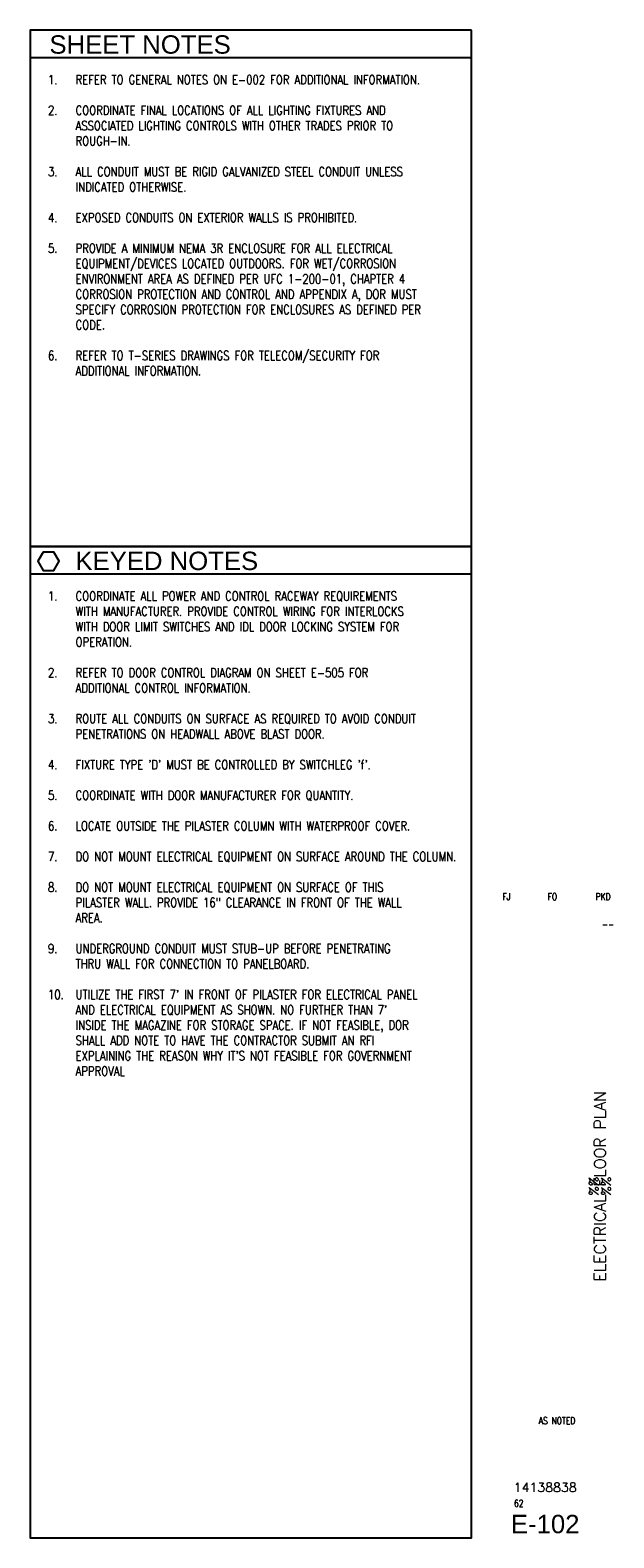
# Paper-space layout 'E-102 - ELECTRICAL FLOOR PLAN' of a CAD drawing. Header units: inches. Extents: x 25.3 to 33.2, y 0.8 to 21.3.
import ezdxf
from ezdxf.enums import TextEntityAlignment as Align

# ---------------------------------------------------------------- set-up
doc = ezdxf.new("R2010")
doc.units = ezdxf.units.IN
doc.header["$MEASUREMENT"] = 0
for name, color, linetype in [('E-ANNO-NOTE', 2, 'Continuous'), ('G-ANNO-TTLB', 7, 'Continuous'), ('G-ANNO-TTLB-GRSC', 6, 'Continuous')]:
    doc.layers.add(name, color=color, linetype=linetype)
doc.styles.add('Annotative', font='romans.shx', dxfattribs={"width": 0.8, "height": 0.125})
doc.styles.add('ROMANS', font='ROMANS.shx', dxfattribs={"width": 0.8, "height": 0.125})
doc.styles.add('TITLES', font='swiss.ttf')

# ---------------------------------------------------------------- blocks, each defined once
blk = doc.blocks.new('NAVFAC_Sheet_Info')
at = {"layer": 'G-ANNO-TTLB', "color": 3, "style": 'ROMANS', "width": 0.8}
for tag, p in [('DESIGNED_BY', (31.723, 9.469)), ('DRAWN_BY', (32.348, 9.469)), ('REVIEWED_BY', (33.036, 9.469))]:
    blk.add_attdef(tag, text='', height=0.0938, dxfattribs=at).set_placement(p, align=Align.MIDDLE)
blk.add_attdef('BRANCH_MANAGER', text='', height=0.0938, dxfattribs=at).set_placement((33.188, 9.094), align=Align.MIDDLE_RIGHT)
at = {"layer": 'G-ANNO-TTLB', "color": 3, "style": 'ROMANS'}
for tag, height, p in [('SHEET_TITLE_1_OF_1', 0.156, (32.995, 5.531)), ('SHEET_TITLE_1_OF_2', 0.125, (32.91, 5.531)), ('SHEET_TITLE_2_OF_2', 0.125, (33.08, 5.531))]:
    blk.add_attdef(tag, text='', height=height, rotation=90, dxfattribs=at).set_placement(p, align=Align.MIDDLE_CENTER)
at = {"layer": 'G-ANNO-TTLB', "color": 4}
for tag, height, style, p in [('SCALE', 0.0938, 'ROMANS', (32.41, 2.344)), ('NAVFAC_DWG_NUMBER', 0.125, 'ROMANS', (32.25, 1.437)), ('SHEET_X', 0.0938, 'ROMANS', (31.891, 1.219)), ('DISCIPLINE_SHEET_NO', 0.25, 'TITLES', (32.25, 0.938))]:
    blk.add_attdef(tag, text='', height=height, dxfattribs=dict(at, style=style)).set_placement(p, align=Align.MIDDLE)

psp = doc.layouts.new('E-102 - ELECTRICAL FLOOR PLAN')

# ---------------------------------------------------------------- linework, layer by layer
at = {"layer": 'E-ANNO-NOTE', "lineweight": -3}
psp.add_lwpolyline([(25.428, 14.153), (25.356, 14.028), (25.428, 13.903), (25.572, 13.903), (25.644, 14.028), (25.572, 14.153)], close=True, dxfattribs=at)
at = {"layer": 'G-ANNO-TTLB-GRSC', "lineweight": -3}
for p, q in [((31.25, 20.875), (25.25, 20.875)), ((31.25, 13.854), (25.25, 13.854))]:
    psp.add_line(p, q, dxfattribs=at)
for points in [[(31.25, 21.25), (25.25, 21.25), (25.25, 14.229), (31.25, 14.229), (31.25, 21.25)], [(31.25, 14.229), (25.25, 14.229), (25.25, 0.75), (31.25, 0.75), (31.25, 14.229)]]:
    psp.add_lwpolyline(points, dxfattribs=at)

# ---------------------------------------------------------------- block references
at = {"layer": 'G-ANNO-TTLB', "lineweight": -3}
ref = psp.add_blockref('NAVFAC_Sheet_Info', (0, 0), dxfattribs=at)
ref.add_attrib('SHEET_TITLE_1_OF_1', 'ELECTRICAL FLOOR PLAN', dxfattribs={"color": 3, "height": 0.15625, "rotation": 90, "style": 'ROMANS'}).set_placement((32.995, 5.531), align=Align.MIDDLE_CENTER)
ref.add_attrib('SHEET_TITLE_1_OF_2', '%%', dxfattribs={"color": 3, "height": 0.125, "rotation": 90, "style": 'ROMANS'}).set_placement((32.91, 5.531), align=Align.MIDDLE_CENTER)
ref.add_attrib('SHEET_TITLE_2_OF_2', '%%', dxfattribs={"color": 3, "height": 0.125, "rotation": 90, "style": 'ROMANS'}).set_placement((33.08, 5.531), align=Align.MIDDLE_CENTER)
ref.add_attrib('DESIGNED_BY', 'FJ', dxfattribs={"color": 3, "height": 0.0938, "style": 'ROMANS', "width": 0.8}).set_placement((31.723, 9.469), align=Align.MIDDLE)
ref.add_attrib('DRAWN_BY', 'FO', dxfattribs={"color": 3, "height": 0.0938, "style": 'ROMANS', "width": 0.8}).set_placement((32.348, 9.469), align=Align.MIDDLE)
ref.add_attrib('REVIEWED_BY', 'PKD', dxfattribs={"color": 3, "height": 0.0938, "style": 'ROMANS', "width": 0.8}).set_placement((33.036, 9.469), align=Align.MIDDLE)
ref.add_attrib('SCALE', 'AS NOTED', dxfattribs={"color": 4, "height": 0.0938, "style": 'ROMANS', "width": 0.8}).set_placement((32.41, 2.344), align=Align.MIDDLE)
ref.add_attrib('NAVFAC_DWG_NUMBER', '14138838', dxfattribs={"color": 4, "height": 0.125, "style": 'ROMANS'}).set_placement((32.25, 1.437), align=Align.MIDDLE)
ref.add_attrib('SHEET_X', '62', dxfattribs={"color": 4, "height": 0.0938, "style": 'ROMANS', "width": 0.8}).set_placement((31.891, 1.219), align=Align.MIDDLE)
ref.add_attrib('DISCIPLINE_SHEET_NO', 'E-102', dxfattribs={"color": 4, "height": 0.25, "style": 'TITLES'}).set_placement((32.25, 0.938), align=Align.MIDDLE)
ref.add_attrib('BRANCH_MANAGER', '--', dxfattribs={"color": 3, "height": 0.0938, "style": 'ROMANS', "width": 0.8}).set_placement((33.188, 9.094), align=Align.MIDDLE_RIGHT)

# ---------------------------------------------------------------- texts
at = {"layer": 'E-ANNO-NOTE', "lineweight": -3, "attachment_point": 1}
for s, insert, char_height, width, style in [('SHEET NOTES', (25.512, 21.18), 0.25, 134.8793, 'TITLES'), ('\\pxi-3,l4;1.^IREFER TO GENERAL NOTES ON E-002 FOR ADDITIONAL INFORMATION.\\P\\P2.^ICOORDINATE FINAL LOCATIONS OF ALL LIGHTING FIXTURES AND ASSOCIATED LIGHTING CONTROLS WITH OTHER TRADES PRIOR TO ROUGH-IN.\\P\\P3.^IALL CONDUIT MUST BE RIGID GALVANIZED STEEL CONDUIT UNLESS INDICATED OTHERWISE.\\P\\P4.^IEXPOSED CONDUITS ON EXTERIOR WALLS IS PROHIBITED.\\P\\P5.^IPROVIDE A MINIMUM NEMA 3R ENCLOSURE FOR ALL ELECTRICAL EQUIPMENT/DEVICES LOCATED OUTDOORS. FOR WET/CORROSION ENVIRONMENT AREA AS DEFINED PER UFC 1-200-01, CHAPTER 4 CORROSION PROTECTION AND CONTROL AND APPENDIX A, DOR MUST SPECIFY CORROSION PROTECTION FOR ENCLOSURES AS DEFINED PER CODE.\\P\\P6.^IREFER TO T-SERIES DRAWINGS FOR TELECOM/SECURITY FOR ADDITIONAL INFORMATION.', (25.368, 20.639), 0.125, 5.73152, 'Annotative'), ('KEYED NOTES', (25.865, 14.159), 0.25, 134.8793, 'TITLES'), ('\\pxi-3,l4;1.^ICOORDINATE ALL POWER AND CONTROL RACEWAY REQUIREMENTS WITH MANUFACTURER. PROVIDE CONTROL WIRING FOR INTERLOCKS WITH DOOR LIMIT SWITCHES AND IDL DOOR LOCKING SYSTEM FOR OPERATION.{\\A1; \\P}\\P2.^IREFER TO DOOR CONTROL DIAGRAM ON SHEET E-505 FOR ADDITIONAL CONTROL INFORMATION.\\P\\P3.^IROUTE ALL CONDUITS ON SURFACE AS REQUIRED TO AVOID CONDUIT PENETRATIONS ON HEADWALL ABOVE BLAST DOOR.\\P\\P4.^IFIXTURE TYPE \'D\' MUST BE CONTROLLED BY SWITCHLEG \'f\'.\\P\\pi0,l0;\\P\\pi-3,l4;5.^ICOORDINATE WITH DOOR MANUFACTURER FOR QUANTITY. \\P\\P6.^ILOCATE OUTSIDE THE PILASTER COLUMN WITH WATERPROOF COVER.\\P\\P7.^IDO NOT MOUNT ELECTRICAL EQUIPMENT ON SURFACE AROUND THE COLUMN.\\P\\pi0,l0;\\P\\pi-3,l4;8.^IDO NOT MOUNT ELECTRICAL EQUIPMENT ON SURFACE OF THIS PILASTER WALL. PROVIDE 16" CLEARANCE IN FRONT OF THE WALL AREA.\\P\\pi0,l0;\\P\\pi-3,l4;9.^IUNDERGROUND CONDUIT MUST STUB-UP BEFORE PENETRATING THRU WALL FOR CONNECTION TO PANELBOARD. \\P\\P10.^IUTILIZE THE FIRST 7\' IN FRONT OF PILASTER FOR ELECTRICAL PANEL AND ELECTRICAL EQUIPMENT AS SHOWN. NO FURTHER THAN 7\' INSIDE THE MAGAZINE FOR STORAGE SPACE. IF NOT FEASIBLE, DOR SHALL ADD NOTE TO HAVE THE CONTRACTOR SUBMIT AN RFI EXPLAINING THE REASON WHY IT\'S NOT FEASIBLE FOR GOVERNMENT APPROVAL', (25.368, 13.618), 0.125, 5.62215, 'Annotative')]:
    psp.add_mtext(s, dxfattribs=dict(at, insert=insert, char_height=char_height, width=width, style=style))

doc.saveas('drawing.dxf')
